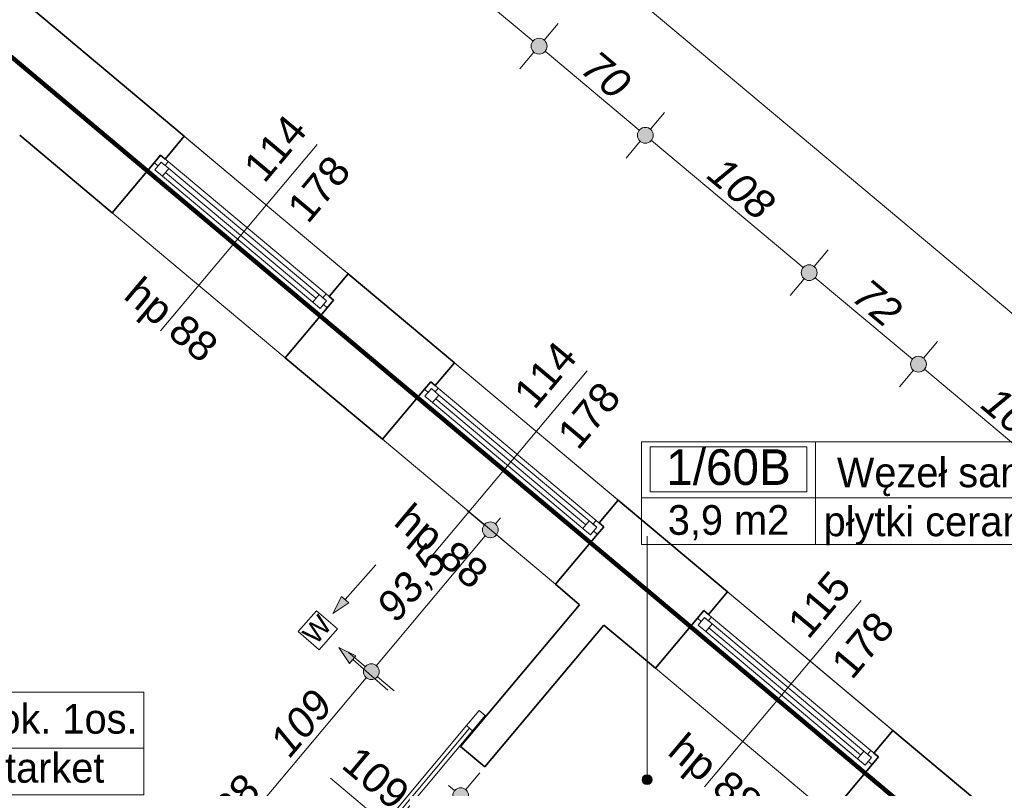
# Model space of a CAD drawing. Header units: millimetres. Extents: x -50073 to 84772, y -78870 to -35317.
# Tile 118 of 125: x 52905 to 57877, y -57397 to -53514. Entities that reach past the tile are written whole.
import ezdxf
from ezdxf.enums import TextEntityAlignment as Align

# ---------------------------------------------------------------- set-up
doc = ezdxf.new("R2010")
doc.units = ezdxf.units.MM
doc.header["$MEASUREMENT"] = 0
for name, color, linetype in [('_podkład', 7, 'Continuous'), ('Elementy modelu - Strefy', 7, 'Continuous'), ('Wymiarowanie - Ogólne', 7, 'Continuous')]:
    doc.layers.add(name, color=color, linetype=linetype)
for name, color, linetype, lineweight in [('_podkład_Nr_pióra__1', 7, 'Continuous', 0), ('Drzwi ArchiCAD_Nr_pióra__1', 7, 'Continuous', 0), ('Instalacje - Went_Klim_Nr_pióra__42', 150, 'Continuous', 13), ('Konstrukcja - Stropy_Nr_pióra__1', 7, 'Continuous', 0), ('Konstrukcja - Ściany zew_Nr_pióra__6', 7, 'Continuous', 35), ('Metryczki pomieszczeń ArchiCADa_Nr_pióra__1', 7, 'Continuous', 0), ('Okna ArchiCADa_Nr_pióra__1', 7, 'Continuous', 0), ('Wymiarowanie - Ogólne_Nr_pióra__82', 114, 'Continuous', 13), ('Znaczniki drzwi ArchiCADa_Nr_pióra__1', 7, 'Continuous', 0), ('Znaczniki drzwi ArchiCADa_Nr_pióra__7', 7, 'Continuous', 70), ('Znaczniki okien ArchiCADa_Nr_pióra__1', 7, 'Continuous', 0), ('Znaczniki okien ArchiCADa_Nr_pióra__7', 7, 'Continuous', 70)]:
    doc.layers.add(name, color=color, linetype=linetype, lineweight=lineweight)
doc.styles.add('GENERATED_STYLE_1', font='txt')
doc.styles.add('GENERATED_STYLE_2', font='txt')
doc.styles.add('GENERATED_STYLE_3', font='txt')
doc.dimstyles.new('GENERATED_STYLE__1', dxfattribs={"dimtxt": 150, "dimasz": 152, "dimexe": 0.18, "dimexo": 0, "dimgap": 0.09, "dimtad": 1, "dimlfac": 0.1, "dimzin": 0, "dimdsep": 46, "dimtxsty": 'GENERATED_STYLE_3', "dimblk": 'ARROWHEAD_11', "dimblk1": 'ARROWHEAD_11', "dimblk2": 'ARROWHEAD_11', "dimcen": 0.09, "dimclrd": 114, "dimclre": 114, "dimclrt": 114, "dimazin": 0, "dimtfac": 1, "dimtdec": 4, "dimtmove": 0, "dimatfit": 3, "dimfxl": 1, "dimtolj": 1, "dimtzin": 0, "dimarcsym": 0})

# ---------------------------------------------------------------- blocks, each defined once
blk = doc.blocks.new('Pok. 1os._1_60A_54', base_point=(52632.4, -57195))
at = {"layer": 'Metryczki pomieszczeń ArchiCADa_Nr_pióra__1', "linetype": 'Continuous'}
for p, q in [((51754.4, -56912.1), (53532.4, -56912.1)), ((51754.4, -57430.7), (51754.4, -56912.1)), ((52632.4, -56912.1), (52632.4, -57430.7)), ((53532.4, -56912.1), (53532.4, -57430.7)), ((51798.3, -56938.1), (52588.5, -56938.1)), ((51798.3, -57164.3), (51798.3, -56938.1)), ((52588.5, -56938.1), (52588.5, -57164.3)), ((52588.5, -57164.3), (51798.3, -57164.3)), ((51754.4, -57195), (53532.4, -57195)), ((53532.4, -57430.7), (51754.4, -57430.7))]:
    blk.add_line(p, q, dxfattribs=at)
at = {"layer": 'Metryczki pomieszczeń ArchiCADa_Nr_pióra__1'}
for tag, height, style, p in [('ROOM_NUMBER', 180, 'GENERATED_STYLE_2', (52193.4, -57040)), ('ROOM_NAME', 150, 'GENERATED_STYLE_1', (53082.4, -57046.2)), ('ROOM_CALC_AREA', 150, 'GENERATED_STYLE_1', (52193.4, -57293.7)), ('floor_f', 150, 'GENERATED_STYLE_1', (53082.4, -57293.7))]:
    blk.add_attdef(tag, text='', height=height, dxfattribs=dict(at, style=style)).set_placement(p, align=Align.MIDDLE_CENTER)
blk = doc.blocks.new('Węzeł san._1_60B_57', base_point=(56923.4, -55929.7))
at = {"layer": 'Metryczki pomieszczeń ArchiCADa_Nr_pióra__1', "linetype": 'Continuous'}
for p, q in [((56045.3, -55646.9), (58131.5, -55646.9)), ((56045.3, -56165.4), (56045.3, -55646.9)), ((56089.2, -55672.8), (56879.5, -55672.8)), ((56089.2, -55899.1), (56089.2, -55672.8)), ((56879.5, -55672.8), (56879.5, -55899.1)), ((56923.4, -55646.9), (56923.4, -56165.4)), ((58131.5, -55646.9), (58131.5, -56165.4)), ((56879.5, -55899.1), (56089.2, -55899.1)), ((56045.3, -55929.7), (58131.5, -55929.7)), ((58131.5, -56165.4), (56045.3, -56165.4))]:
    blk.add_line(p, q, dxfattribs=at)
at = {"layer": 'Metryczki pomieszczeń ArchiCADa_Nr_pióra__1'}
for tag, height, style, p in [('ROOM_NUMBER', 180, 'GENERATED_STYLE_2', (56484.4, -55774.8)), ('ROOM_NAME', 150, 'GENERATED_STYLE_1', (57527.5, -55801.3)), ('ROOM_CALC_AREA', 150, 'GENERATED_STYLE_1', (56484.4, -56041.8)), ('floor_f', 150, 'GENERATED_STYLE_1', (57527.5, -56048.8))]:
    blk.add_attdef(tag, text='', height=height, dxfattribs=dict(at, style=style)).set_placement(p, align=Align.MIDDLE_CENTER)
blk = doc.blocks.new('*D96')
at = {"layer": 'Wymiarowanie - Ogólne_Nr_pióra__82', "linetype": 'Continuous'}
for points in [[(39276.8, -39330.7), (39273.8, -39315.4), (39265.1, -39302.4), (39252.1, -39293.7), (39236.8, -39290.7), (39221.5, -39293.7), (39208.5, -39302.4), (39199.9, -39315.4), (39196.8, -39330.7), (39199.9, -39346), (39208.5, -39359), (39221.5, -39367.6), (39236.8, -39370.7), (39252.1, -39367.6), (39265.1, -39359), (39273.8, -39346)], [(61589.9, -58047.1), (61586.9, -58031.8), (61578.2, -58018.8), (61565.2, -58010.1), (61549.9, -58007.1), (61534.6, -58010.1), (61521.6, -58018.8), (61513, -58031.8), (61509.9, -58047.1), (61513, -58062.4), (61521.6, -58075.4), (61534.6, -58084), (61549.9, -58087.1), (61565.2, -58084), (61578.2, -58075.4), (61586.9, -58062.4)]]:
    blk.add_hatch(color=256, dxfattribs=at).paths.add_polyline_path(points)
for p, q in [((39262.5, -39300), (39333.2, -39215.7)), ((39175.5, -39279.3), (39206.2, -39305)), ((39140.4, -39445.6), (39211.1, -39361.3)), ((39267.5, -39356.4), (61519.3, -58021.4)), ((61575.6, -58016.4), (61646.3, -57932.2)), ((61453.5, -58162), (61524.2, -58077.7)), ((61580.6, -58072.8), (61611.2, -58098.5))]:
    blk.add_line(p, q, dxfattribs=at)
for centre in [(39236.8, -39330.7), (61549.9, -58047.1)]:
    blk.add_circle(centre, 40, dxfattribs=at)
at = {"layer": 'Wymiarowanie - Ogólne_Nr_pióra__82', "insert": (50150.5, -48446), "char_height": 150, "attachment_point": 7, "rotation": 320.0098, "style": 'GENERATED_STYLE_3'}
blk.add_mtext('\\A1;{\\fArial|b0|i1|c238|p38;2 912,5}', dxfattribs=at)
blk = doc.blocks.new('ARROWHEAD_11')
at = {"color": 0, "linetype": 'Continuous', "lineweight": 0}
blk.add_line((0, 0), (-1, 0), dxfattribs=at)
at = {"color": 0, "linetype": 'Continuous', "lineweight": 0, "const_width": 0.25, "flags": 128}
blk.add_lwpolyline([(-0.125, 0, 1), (0.125, 0, 1)], format="xyb", close=True, dxfattribs=at)
blk = doc.blocks.new('*D119')
at = {"layer": 'Wymiarowanie - Ogólne_Nr_pióra__82', "linetype": 'Continuous'}
for points in [[(53039.5, -51527.6), (53036.5, -51512.3), (53027.8, -51499.3), (53014.9, -51490.6), (52999.5, -51487.6), (52984.2, -51490.6), (52971.3, -51499.3), (52962.6, -51512.3), (52959.5, -51527.6), (52962.6, -51542.9), (52971.3, -51555.9), (52984.2, -51564.5), (52999.5, -51567.6), (53014.9, -51564.5), (53027.8, -51555.9), (53036.5, -51542.9)], [(54740.4, -52954.3), (54737.4, -52939), (54728.7, -52926), (54715.7, -52917.3), (54700.4, -52914.3), (54685.1, -52917.3), (54672.1, -52926), (54663.5, -52939), (54660.4, -52954.3), (54663.5, -52969.6), (54672.1, -52982.5), (54685.1, -52991.2), (54700.4, -52994.3), (54715.7, -52991.2), (54728.7, -52982.5), (54737.4, -52969.6)]]:
    blk.add_hatch(color=256, dxfattribs=at).paths.add_polyline_path(points)
for p, q in [((53025.2, -51496.9), (53095.9, -51412.6)), ((52903.1, -51642.5), (52973.8, -51558.2)), ((53030.2, -51553.3), (54669.8, -52928.6)), ((54726.1, -52923.6), (54796.8, -52839.3)), ((54604, -53069.2), (54674.7, -52984.9))]:
    blk.add_line(p, q, dxfattribs=at)
blk.add_circle((52999.5, -51527.6), 40, dxfattribs=at)
at = {"layer": 'Wymiarowanie - Ogólne_Nr_pióra__82', "insert": (53738.4, -52108.2), "char_height": 150, "attachment_point": 7, "rotation": 320.0098, "style": 'GENERATED_STYLE_3'}
blk.add_mtext('\\A1;{\\fArial|b0|i1|c238|p38;222}', dxfattribs=at)
blk = doc.blocks.new('*D120')
at = {"layer": 'Wymiarowanie - Ogólne_Nr_pióra__82', "linetype": 'Continuous'}
for points in [[(54740.4, -52954.3), (54737.4, -52939), (54728.7, -52926), (54715.7, -52917.3), (54700.4, -52914.3), (54685.1, -52917.3), (54672.1, -52926), (54663.5, -52939), (54660.4, -52954.3), (54663.5, -52969.6), (54672.1, -52982.5), (54685.1, -52991.2), (54700.4, -52994.3), (54715.7, -52991.2), (54728.7, -52982.5), (54737.4, -52969.6)], [(55567.9, -53648.3), (55564.8, -53633), (55556.1, -53620), (55543.2, -53611.4), (55527.9, -53608.3), (55512.5, -53611.4), (55499.6, -53620), (55490.9, -53633), (55487.9, -53648.3), (55490.9, -53663.6), (55499.6, -53676.6), (55512.5, -53685.3), (55527.9, -53688.3), (55543.2, -53685.3), (55556.1, -53676.6), (55564.8, -53663.6)]]:
    blk.add_hatch(color=256, dxfattribs=at).paths.add_polyline_path(points)
for p, q in [((54726.1, -52923.6), (54796.8, -52839.3)), ((54604, -53069.2), (54674.7, -52984.9)), ((54731.1, -52980), (55497.2, -53622.6)), ((55553.6, -53617.7), (55624.3, -53533.4)), ((55431.5, -53763.3), (55502.1, -53679))]:
    blk.add_line(p, q, dxfattribs=at)
blk.add_circle((54700.4, -52954.3), 40, dxfattribs=at)
at = {"layer": 'Wymiarowanie - Ogólne_Nr_pióra__82', "insert": (55002.6, -53168.6), "char_height": 150, "attachment_point": 7, "rotation": 320.0098, "style": 'GENERATED_STYLE_3'}
blk.add_mtext('\\A1;{\\fArial|b0|i1|c238|p38;108}', dxfattribs=at)
blk = doc.blocks.new('*D121')
at = {"layer": 'Wymiarowanie - Ogólne_Nr_pióra__82', "linetype": 'Continuous'}
for points in [[(55567.9, -53648.3), (55564.8, -53633), (55556.1, -53620), (55543.2, -53611.4), (55527.9, -53608.3), (55512.5, -53611.4), (55499.6, -53620), (55490.9, -53633), (55487.9, -53648.3), (55490.9, -53663.6), (55499.6, -53676.6), (55512.5, -53685.3), (55527.9, -53688.3), (55543.2, -53685.3), (55556.1, -53676.6), (55564.8, -53663.6)], [(56104.2, -54098.2), (56101.1, -54082.9), (56092.4, -54069.9), (56079.5, -54061.2), (56064.2, -54058.2), (56048.9, -54061.2), (56035.9, -54069.9), (56027.2, -54082.9), (56024.2, -54098.2), (56027.2, -54113.5), (56035.9, -54126.5), (56048.9, -54135.1), (56064.2, -54138.2), (56079.5, -54135.1), (56092.4, -54126.5), (56101.1, -54113.5)]]:
    blk.add_hatch(color=256, dxfattribs=at).paths.add_polyline_path(points)
for p, q in [((55553.6, -53617.7), (55624.3, -53533.4)), ((55431.5, -53763.3), (55502.1, -53679)), ((55558.5, -53674), (56033.5, -54072.5)), ((56089.9, -54067.5), (56160.6, -53983.3))]:
    blk.add_line(p, q, dxfattribs=at)
blk.add_circle((55527.9, -53648.3), 40, dxfattribs=at)
at = {"layer": 'Wymiarowanie - Ogólne_Nr_pióra__82', "insert": (55728.1, -53777.1), "char_height": 150, "attachment_point": 7, "rotation": 320.0098, "style": 'GENERATED_STYLE_3'}
blk.add_mtext('\\A1;{\\fArial|b0|i1|c238|p38;70}', dxfattribs=at)
blk = doc.blocks.new('*D122')
at = {"layer": 'Wymiarowanie - Ogólne_Nr_pióra__82', "linetype": 'Continuous'}
for points in [[(56104.2, -54098.2), (56101.1, -54082.9), (56092.4, -54069.9), (56079.5, -54061.2), (56064.2, -54058.2), (56048.9, -54061.2), (56035.9, -54069.9), (56027.2, -54082.9), (56024.2, -54098.2), (56027.2, -54113.5), (56035.9, -54126.5), (56048.9, -54135.1), (56064.2, -54138.2), (56079.5, -54135.1), (56092.4, -54126.5), (56101.1, -54113.5)], [(56931.6, -54792.3), (56928.6, -54777), (56919.9, -54764), (56906.9, -54755.3), (56891.6, -54752.3), (56876.3, -54755.3), (56863.3, -54764), (56854.7, -54777), (56851.6, -54792.3), (56854.7, -54807.6), (56863.3, -54820.5), (56876.3, -54829.2), (56891.6, -54832.3), (56906.9, -54829.2), (56919.9, -54820.5), (56928.6, -54807.6)]]:
    blk.add_hatch(color=256, dxfattribs=at).paths.add_polyline_path(points)
for p, q in [((56089.9, -54067.5), (56160.6, -53983.3)), ((55967.8, -54213.1), (56038.5, -54128.8)), ((56094.8, -54123.9), (56861, -54766.6)), ((56917.3, -54761.6), (56988, -54677.3))]:
    blk.add_line(p, q, dxfattribs=at)
blk.add_circle((56064.2, -54098.2), 40, dxfattribs=at)
at = {"layer": 'Wymiarowanie - Ogólne_Nr_pióra__82', "insert": (56366.3, -54312.5), "char_height": 150, "attachment_point": 7, "rotation": 320.0098, "style": 'GENERATED_STYLE_3'}
blk.add_mtext('\\A1;{\\fArial|b0|i1|c238|p38;108}', dxfattribs=at)
blk = doc.blocks.new('*D123')
at = {"layer": 'Wymiarowanie - Ogólne_Nr_pióra__82', "linetype": 'Continuous'}
for points in [[(56931.6, -54792.3), (56928.6, -54777), (56919.9, -54764), (56906.9, -54755.3), (56891.6, -54752.3), (56876.3, -54755.3), (56863.3, -54764), (56854.7, -54777), (56851.6, -54792.3), (56854.7, -54807.6), (56863.3, -54820.5), (56876.3, -54829.2), (56891.6, -54832.3), (56906.9, -54829.2), (56919.9, -54820.5), (56928.6, -54807.6)], [(57483.2, -55255), (57480.2, -55239.7), (57471.5, -55226.7), (57458.5, -55218), (57443.2, -55215), (57427.9, -55218), (57415, -55226.7), (57406.3, -55239.7), (57403.2, -55255), (57406.3, -55270.3), (57415, -55283.3), (57427.9, -55291.9), (57443.2, -55295), (57458.5, -55291.9), (57471.5, -55283.3), (57480.2, -55270.3)]]:
    blk.add_hatch(color=256, dxfattribs=at).paths.add_polyline_path(points)
for p, q in [((56917.3, -54761.6), (56988, -54677.3)), ((56795.2, -54907.2), (56865.9, -54822.9)), ((56922.3, -54818), (57412.6, -55229.3)), ((57468.9, -55224.3), (57539.6, -55140.1)), ((57346.8, -55369.9), (57417.5, -55285.6))]:
    blk.add_line(p, q, dxfattribs=at)
blk.add_circle((56891.6, -54792.3), 40, dxfattribs=at)
at = {"layer": 'Wymiarowanie - Ogólne_Nr_pióra__82', "insert": (57099.5, -54927.5), "char_height": 150, "attachment_point": 7, "rotation": 320.0098, "style": 'GENERATED_STYLE_3'}
blk.add_mtext('\\A1;{\\fArial|b0|i1|c238|p38;72}', dxfattribs=at)
blk = doc.blocks.new('*D124')
at = {"layer": 'Wymiarowanie - Ogólne_Nr_pióra__82', "linetype": 'Continuous'}
for points in [[(57483.2, -55255), (57480.2, -55239.7), (57471.5, -55226.7), (57458.5, -55218), (57443.2, -55215), (57427.9, -55218), (57415, -55226.7), (57406.3, -55239.7), (57403.2, -55255), (57406.3, -55270.3), (57415, -55283.3), (57427.9, -55291.9), (57443.2, -55295), (57458.5, -55291.9), (57471.5, -55283.3), (57480.2, -55270.3)], [(58318.3, -55955.5), (58315.3, -55940.2), (58306.6, -55927.2), (58293.7, -55918.5), (58278.3, -55915.5), (58263, -55918.5), (58250.1, -55927.2), (58241.4, -55940.2), (58238.3, -55955.5), (58241.4, -55970.8), (58250.1, -55983.8), (58263, -55992.4), (58278.3, -55995.5), (58293.7, -55992.4), (58306.6, -55983.8), (58315.3, -55970.8)]]:
    blk.add_hatch(color=256, dxfattribs=at).paths.add_polyline_path(points)
for p, q in [((57468.9, -55224.3), (57539.6, -55140.1)), ((57473.9, -55280.7), (58247.7, -55929.8)), ((57346.8, -55369.9), (57417.5, -55285.6))]:
    blk.add_line(p, q, dxfattribs=at)
blk.add_circle((57443.2, -55255), 40, dxfattribs=at)
at = {"layer": 'Wymiarowanie - Ogólne_Nr_pióra__82', "insert": (57749.3, -55472.5), "char_height": 150, "attachment_point": 7, "rotation": 320.0098, "style": 'GENERATED_STYLE_3'}
blk.add_mtext('\\A1;{\\fArial|b0|i1|c238|p38;109}', dxfattribs=at)
blk = doc.blocks.new('*D125')
at = {"layer": 'Wymiarowanie - Ogólne_Nr_pióra__82', "linetype": 'Continuous'}
for points in [[(58318.3, -55955.5), (58315.3, -55940.2), (58306.6, -55927.2), (58293.7, -55918.5), (58278.3, -55915.5), (58263, -55918.5), (58250.1, -55927.2), (58241.4, -55940.2), (58238.3, -55955.5), (58241.4, -55970.8), (58250.1, -55983.8), (58263, -55992.4), (58278.3, -55995.5), (58293.7, -55992.4), (58306.6, -55983.8), (58315.3, -55970.8)], [(61268.6, -58430.2), (61265.5, -58414.8), (61256.9, -58401.9), (61243.9, -58393.2), (61228.6, -58390.2), (61213.3, -58393.2), (61200.3, -58401.9), (61191.6, -58414.8), (61188.6, -58430.2), (61191.6, -58445.5), (61200.3, -58458.4), (61213.3, -58467.1), (61228.6, -58470.2), (61243.9, -58467.1), (61256.9, -58458.4), (61265.5, -58445.5)]]:
    blk.add_hatch(color=256, dxfattribs=at).paths.add_polyline_path(points)
for p, q in [((58304.1, -55924.8), (58374.7, -55840.5)), ((58181.9, -56070.4), (58252.6, -55986.1)), ((58309, -55981.2), (61197.9, -58404.4)), ((61254.3, -58399.5), (61325, -58315.2)), ((61132.2, -58545.1), (61202.9, -58460.8)), ((61259.2, -58455.9), (61289.9, -58481.6))]:
    blk.add_line(p, q, dxfattribs=at)
for centre in [(58278.3, -55955.5), (61228.6, -58430.2)]:
    blk.add_circle(centre, 40, dxfattribs=at)
at = {"layer": 'Wymiarowanie - Ogólne_Nr_pióra__82', "insert": (59641.9, -57060.1), "char_height": 150, "attachment_point": 7, "rotation": 320.0098, "style": 'GENERATED_STYLE_3'}
blk.add_mtext('\\A1;{\\fArial|b0|i1|c238|p38;385}', dxfattribs=at)
blk = doc.blocks.new('*D224')
at = {"layer": 'Wymiarowanie - Ogólne_Nr_pióra__82', "linetype": 'Continuous'}
for points in [[(55321.8, -56091.6), (55318.8, -56076.3), (55310.1, -56063.3), (55297.1, -56054.6), (55281.8, -56051.6), (55266.5, -56054.6), (55253.6, -56063.3), (55244.9, -56076.3), (55241.8, -56091.6), (55244.9, -56106.9), (55253.6, -56119.9), (55266.5, -56128.5), (55281.8, -56131.6), (55297.1, -56128.5), (55310.1, -56119.9), (55318.8, -56106.9)], [(54720.9, -56808), (54717.9, -56792.7), (54709.2, -56779.7), (54696.2, -56771), (54680.9, -56768), (54665.6, -56771), (54652.6, -56779.7), (54644, -56792.7), (54640.9, -56808), (54644, -56823.3), (54652.6, -56836.2), (54665.6, -56844.9), (54680.9, -56848), (54696.2, -56844.9), (54709.2, -56836.2), (54717.9, -56823.3)]]:
    blk.add_hatch(color=256, dxfattribs=at).paths.add_polyline_path(points)
for p, q in [((55166.9, -55995.2), (55251.2, -56065.9)), ((55333.2, -56030.3), (55307.5, -56060.9)), ((55256.1, -56122.2), (54706.6, -56777.3)), ((55312.5, -56117.3), (55396.8, -56188))]:
    blk.add_line(p, q, dxfattribs=at)
blk.add_circle((55281.8, -56091.6), 40, dxfattribs=at)
at = {"layer": 'Wymiarowanie - Ogólne_Nr_pióra__82', "insert": (54830.2, -56583.4), "char_height": 150, "attachment_point": 7, "rotation": 50.0098, "style": 'GENERATED_STYLE_3'}
blk.add_mtext('\\A1;{\\fArial|b0|i1|c238|p38;93,5}', dxfattribs=at)
blk = doc.blocks.new('*D225')
at = {"layer": 'Wymiarowanie - Ogólne_Nr_pióra__82', "linetype": 'Continuous'}
for points in [[(54720.9, -56808), (54717.9, -56792.7), (54709.2, -56779.7), (54696.2, -56771), (54680.9, -56768), (54665.6, -56771), (54652.6, -56779.7), (54644, -56792.7), (54640.9, -56808), (54644, -56823.3), (54652.6, -56836.2), (54665.6, -56844.9), (54680.9, -56848), (54696.2, -56844.9), (54709.2, -56836.2), (54717.9, -56823.3)], [(54020.5, -57643), (54017.4, -57627.7), (54008.7, -57614.8), (53995.8, -57606.1), (53980.5, -57603), (53965.1, -57606.1), (53952.2, -57614.8), (53943.5, -57627.7), (53940.5, -57643), (53943.5, -57658.3), (53952.2, -57671.3), (53965.1, -57680), (53980.5, -57683), (53995.8, -57680), (54008.7, -57671.3), (54017.4, -57658.3)]]:
    blk.add_hatch(color=256, dxfattribs=at).paths.add_polyline_path(points)
for p, q in [((54566, -56711.6), (54650.3, -56782.3)), ((54655.2, -56838.6), (54006.2, -57612.4)), ((54711.6, -56833.7), (54795.8, -56904.4)), ((54011.1, -57668.7), (54095.4, -57739.4))]:
    blk.add_line(p, q, dxfattribs=at)
blk.add_circle((54680.9, -56808), 40, dxfattribs=at)
at = {"layer": 'Wymiarowanie - Ogólne_Nr_pióra__82', "char_height": 150, "attachment_point": 7, "rotation": 50.0098, "style": 'GENERATED_STYLE_3'}
for s, insert in [('\\A1;{\\fArial|b0|i1|c238|p38;109}', (54271.1, -57249.8)), ('\\A1;{\\fArial|b0|i1|c238|p38;28}', (53983.2, -57593.1))]:
    blk.add_mtext(s, dxfattribs=dict(at, insert=insert))
blk = doc.blocks.new('*D228')
at = {"layer": 'Wymiarowanie - Ogólne_Nr_pióra__82', "linetype": 'Continuous'}
for points in [[(50207.4, -57362.5), (50204.4, -57347.2), (50195.7, -57334.2), (50182.7, -57325.6), (50167.4, -57322.5), (50152.1, -57325.6), (50139.1, -57334.2), (50130.5, -57347.2), (50127.4, -57362.5), (50130.5, -57377.8), (50139.1, -57390.8), (50152.1, -57399.5), (50167.4, -57402.5), (50182.7, -57399.5), (50195.7, -57390.8), (50204.4, -57377.8)], [(52942, -59657), (52938.9, -59641.7), (52930.3, -59628.7), (52917.3, -59620.1), (52902, -59617), (52886.7, -59620.1), (52873.7, -59628.7), (52865, -59641.7), (52862, -59657), (52865, -59672.3), (52873.7, -59685.3), (52886.7, -59694), (52902, -59697), (52917.3, -59694), (52930.3, -59685.3), (52938.9, -59672.3)]]:
    blk.add_hatch(color=256, dxfattribs=at).paths.add_polyline_path(points)
for p, q in [((52871.3, -59631.3), (50198.1, -57388.2)), ((52998.4, -59542.1), (52927.7, -59626.4)), ((52876.3, -59687.6), (52805.6, -59771.9)), ((52963.3, -59708.4), (52932.6, -59682.7))]:
    blk.add_line(p, q, dxfattribs=at)
for centre in [(50167.4, -57362.5), (52902, -59657)]:
    blk.add_circle(centre, 40, dxfattribs=at)
at = {"layer": 'Wymiarowanie - Ogólne_Nr_pióra__82', "char_height": 150, "attachment_point": 7, "rotation": 320.0008, "style": 'GENERATED_STYLE_3'}
for s, insert in [('\\A1;{\\fArial|b0|i1|c238|p38;16}', (50217.3, -57365.2)), ('\\A1;{\\fArial|b0|i1|c238|p38;357}', (51510.4, -58450.2))]:
    blk.add_mtext(s, dxfattribs=dict(at, insert=insert))
blk = doc.blocks.new('*D233')
at = {"layer": 'Wymiarowanie - Ogólne_Nr_pióra__82', "linetype": 'Continuous'}
for points in [[(55172, -57434.6), (55169, -57419.3), (55160.3, -57406.3), (55147.3, -57397.6), (55132, -57394.6), (55116.7, -57397.6), (55103.8, -57406.3), (55095.1, -57419.3), (55092, -57434.6), (55095.1, -57449.9), (55103.8, -57462.9), (55116.7, -57471.5), (55132, -57474.6), (55147.3, -57471.5), (55160.3, -57462.9), (55169, -57449.9)], [(56467.2, -58520.9), (56464.1, -58505.6), (56455.4, -58492.7), (56442.5, -58484), (56427.2, -58480.9), (56411.8, -58484), (56398.9, -58492.7), (56390.2, -58505.6), (56387.2, -58520.9), (56390.2, -58536.2), (56398.9, -58549.2), (56411.8, -58557.9), (56427.2, -58560.9), (56442.5, -58557.9), (56455.4, -58549.2), (56464.1, -58536.2)]]:
    blk.add_hatch(color=256, dxfattribs=at).paths.add_polyline_path(points)
for p, q in [((55228.4, -57319.7), (55157.7, -57403.9)), ((55101.4, -57408.9), (55070.7, -57383.2)), ((55106.3, -57465.2), (55035.6, -57549.5)), ((56396.5, -58495.2), (55162.7, -57460.3)), ((56523.6, -58406), (56452.9, -58490.3)), ((56401.4, -58551.6), (56330.8, -58635.9))]:
    blk.add_line(p, q, dxfattribs=at)
for centre in [(55132, -57434.6), (56427.2, -58520.9)]:
    blk.add_circle(centre, 40, dxfattribs=at)
at = {"layer": 'Wymiarowanie - Ogólne_Nr_pióra__82', "insert": (55668.1, -57845), "char_height": 150, "attachment_point": 7, "rotation": 320.0098, "style": 'GENERATED_STYLE_3'}
blk.add_mtext('\\A1;{\\fArial|b0|i1|c238|p38;169}', dxfattribs=at)

msp = doc.modelspace()

# ---------------------------------------------------------------- hatches: boundary and pattern name
at = {"layer": '_podkład', "linetype": 'Continuous', "lineweight": 0, "true_color": 0x000000}
msp.add_hatch(color=18, dxfattribs=at).paths.add_polyline_path([(56098.492, -57353.772), (56096.589, -57344.205), (56091.17, -57336.095), (56083.059, -57330.675), (56073.492, -57328.772), (56063.925, -57330.675), (56055.815, -57336.095), (56050.395, -57344.205), (56048.492, -57353.772), (56050.395, -57363.339), (56055.815, -57371.45), (56063.925, -57376.869), (56073.492, -57378.772), (56083.059, -57376.869), (56091.17, -57371.45), (56096.589, -57363.339)])
at = {"layer": 'Instalacje - Went_Klim_Nr_pióra__42', "linetype": 'Continuous'}
for points in [[(54486.558, -56513.852), (54567.274, -56460.795), (54529.932, -56427.545)], [(54516.726, -56685.806), (54570.579, -56765.994), (54603.457, -56728.324)]]:
    msp.add_hatch(color=256, dxfattribs=at).paths.add_polyline_path(points)

# ---------------------------------------------------------------- linework, layer by layer
at = {"color": 10, "lineweight": 106}
msp.add_lwpolyline([(66.617, -62583.342), (2355.65, -62594.844), (2355.65, -78050.061), (23019.646, -78050.061), (23019.646, -74088.498), (27356.387, -74088.498), (27356.387, -76174.624), (31806.314, -76174.624), (31806.314, -70254.194), (29738.593, -70254.194), (29738.593, -64145.049), (48237.42, -64145.049), (53610.352, -68583.295), (53610.352, -70500.678), (57061.641, -70500.678), (57061.641, -65412.681), (59990.725, -65412.681), (59990.725, -59684.671), (37804.772, -41061.805), (28682.341, -41061.805), (28682.341, -51358.017), (2441.313, -51358.017)], dxfattribs=at)
at = {"layer": '_podkład_Nr_pióra__1', "linetype": 'Continuous'}
msp.add_line((56073.492, -56123.259), (56073.492, -57328.772), dxfattribs=at)
msp.add_circle((56073.492, -57353.772), 25, dxfattribs=at)
at = {"layer": 'Drzwi ArchiCAD_Nr_pióra__1', "linetype": 'Continuous'}
for p, q in [((55161.458, -57080.517), (55225.723, -57003.901)), ((55225.723, -57003.901), (55256.37, -57029.607)), ((55256.37, -57029.607), (55192.104, -57106.223)), ((54589.493, -57762.394), (55161.458, -57080.517)), ((55176.781, -57093.37), (54604.816, -57775.247)), ((54604.816, -57775.247), (55176.781, -57093.37)), ((54604.816, -57775.247), (55176.781, -57093.37)), ((55192.104, -57106.223), (54620.14, -57788.1)), ((55161.458, -57080.517), (55176.781, -57093.37)), ((55192.104, -57106.223), (55161.458, -57080.517)), ((55176.781, -57093.37), (55192.104, -57106.223))]:
    msp.add_line(p, q, dxfattribs=at)
at = {"layer": 'Instalacje - Went_Klim_Nr_pióra__42', "linetype": 'Continuous'}
for p, q in [((54704.473, -56269.117), (54548.603, -56444.17)), ((54486.558, -56513.852), (54529.932, -56427.545)), ((54486.558, -56513.852), (54567.274, -56460.795)), ((54529.932, -56427.545), (54567.274, -56460.795)), ((54403.785, -56500.46), (54311.725, -56605.934)), ((54509.26, -56592.52), (54403.785, -56500.46)), ((54311.725, -56605.934), (54417.2, -56697.995)), ((54417.2, -56697.995), (54509.26, -56592.52)), ((54516.726, -56685.806), (54603.457, -56728.324)), ((54516.726, -56685.806), (54570.579, -56765.994)), ((54603.457, -56728.324), (54570.579, -56765.994)), ((54763.606, -56901.288), (54587.018, -56747.159))]:
    msp.add_line(p, q, dxfattribs=at)
at = {"layer": 'Konstrukcja - Stropy_Nr_pióra__1', "linetype": 'Continuous', "flags": 128}
msp.add_lwpolyline([(29924.596, -64338.978), (48324.596, -64338.978), (53396.259, -68590.833), (53396.259, -70500.678), (57288.896, -70500.678), (57288.896, -65629.384), (60264.596, -65629.384), (60264.596, -59579.384), (37951.507, -40862.978)], dxfattribs=at)
at = {"layer": 'Konstrukcja - Ściany zew_Nr_pióra__6', "linetype": 'Continuous'}
for p, q in [((53736.421, -54103.496), (53640.023, -54218.419)), ((53617.038, -54199.139), (53584.905, -54237.447)), ((53640.023, -54218.419), (53617.038, -54199.139)), ((53584.905, -54237.447), (53372.829, -54490.278)), ((54563.868, -54797.565), (54467.469, -54912.488)), ((54490.454, -54931.768), (54458.321, -54970.076)), ((54467.469, -54912.488), (54490.454, -54931.768)), ((54458.321, -54970.076), (54246.245, -55222.907)), ((55100.176, -55247.425), (55003.777, -55362.348)), ((54980.793, -55343.068), (54948.66, -55381.376)), ((55003.777, -55362.348), (54980.793, -55343.068)), ((54948.66, -55381.376), (54736.583, -55634.207)), ((55927.623, -55941.494), (55831.224, -56056.417)), ((55854.209, -56075.697), (55822.076, -56114.004)), ((55831.224, -56056.417), (55854.209, -56075.697)), ((55822.076, -56114.004), (55609.999, -56366.835)), ((56479.254, -56404.207), (56382.855, -56519.13)), ((56359.871, -56499.85), (56327.738, -56538.158)), ((56382.855, -56519.13), (56359.871, -56499.85)), ((56327.738, -56538.158), (56115.661, -56790.989)), ((57314.362, -57104.702), (57217.963, -57219.626)), ((55131.669, -57186.051), (55254.254, -57288.877)), ((57217.963, -57219.626), (57240.948, -57238.905)), ((57240.948, -57238.905), (57208.815, -57277.213)), ((57208.815, -57277.213), (56996.739, -57530.044))]:
    msp.add_line(p, q, dxfattribs=at)
at = {"layer": 'Konstrukcja - Ściany zew_Nr_pióra__6', "linetype": 'Continuous', "flags": 128}
for points in [[(53736.421, -54103.496), (52035.559, -52676.798)], [(52905.474, -54098.257), (53372.829, -54490.278)], [(55100.176, -55247.425), (54563.868, -54797.565)], [(54246.244, -55222.907), (54736.583, -55634.207)], [(56479.254, -56404.207), (55927.623, -55941.494)], [(55609.999, -56366.835), (55732.584, -56469.66)], [(55732.584, -56469.66), (55131.669, -57186.051)], [(55254.254, -57288.877), (55855.169, -56572.485)], [(55855.169, -56572.485), (56115.661, -56790.989)], [(57490.895, -57252.78), (57314.362, -57104.702)], [(58149.606, -57805.312), (57490.895, -57252.78)]]:
    msp.add_lwpolyline(points, dxfattribs=at)
at = {"layer": 'Okna ArchiCADa_Nr_pióra__1', "linetype": 'Continuous'}
for p, q in [((54563.868, -54797.565), (53736.421, -54103.496)), ((53617.038, -54199.139), (53584.905, -54237.447)), ((53587.993, -54272.667), (53620.126, -54234.36)), ((53620.126, -54234.36), (53604.059, -54253.513)), ((53617.038, -54199.139), (53655.346, -54231.272)), ((53640.023, -54218.419), (53617.038, -54199.139)), ((53639.279, -54250.426), (53620.126, -54234.36)), ((53620.126, -54234.36), (53658.433, -54266.492)), ((53655.346, -54231.272), (53639.279, -54250.426)), ((53655.346, -54231.272), (54452.146, -54899.635)), ((53604.059, -54253.513), (53584.905, -54237.447)), ((53626.3, -54304.8), (53587.993, -54272.667)), ((53658.433, -54266.492), (53626.3, -54304.8)), ((54400.86, -54921.876), (53642.367, -54285.646)), ((53658.433, -54266.492), (54416.926, -54902.722)), ((54384.793, -54941.03), (53626.3, -54304.8)), ((54384.793, -54941.03), (53626.3, -54304.8)), ((54246.245, -55222.907), (53372.829, -54490.278)), ((54384.793, -54941.03), (54416.926, -54902.722)), ((54416.926, -54902.722), (54455.234, -54934.855)), ((54436.08, -54918.789), (54452.146, -54899.635)), ((54455.234, -54934.855), (54436.08, -54918.789)), ((54452.146, -54899.635), (54490.454, -54931.768)), ((54490.454, -54931.768), (54458.321, -54970.076)), ((54467.469, -54912.488), (54490.454, -54931.768)), ((54423.101, -54973.163), (54384.793, -54941.03)), ((54455.234, -54934.855), (54423.101, -54973.163)), ((54439.167, -54954.009), (54455.234, -54934.855)), ((54458.321, -54970.076), (54439.167, -54954.009)), ((55927.623, -55941.494), (55100.176, -55247.425)), ((54980.793, -55343.068), (54948.66, -55381.376)), ((54951.747, -55416.596), (54983.88, -55378.288)), ((54983.88, -55378.288), (54967.814, -55397.442)), ((54980.793, -55343.068), (55019.101, -55375.201)), ((55003.777, -55362.348), (54980.793, -55343.068)), ((55003.034, -55394.355), (54983.88, -55378.288)), ((54983.88, -55378.288), (55022.188, -55410.421)), ((55019.101, -55375.201), (55003.034, -55394.355)), ((55019.101, -55375.201), (55815.901, -56043.564)), ((54967.814, -55397.442), (54948.66, -55381.376)), ((54990.055, -55448.729), (54951.747, -55416.596)), ((55022.188, -55410.421), (54990.055, -55448.729)), ((55764.614, -56065.805), (55006.122, -55429.575)), ((55022.188, -55410.421), (55780.681, -56046.651)), ((55748.548, -56084.959), (54990.055, -55448.729)), ((55748.548, -56084.959), (54990.055, -55448.729)), ((55609.999, -56366.835), (54736.583, -55634.207)), ((55748.548, -56084.959), (55780.681, -56046.651)), ((55780.681, -56046.651), (55818.988, -56078.784)), ((55799.835, -56062.718), (55815.901, -56043.564)), ((55818.988, -56078.784), (55799.835, -56062.718)), ((55815.901, -56043.564), (55854.209, -56075.697)), ((55854.209, -56075.697), (55822.076, -56114.004)), ((55831.224, -56056.417), (55854.209, -56075.697)), ((55786.856, -56117.092), (55748.548, -56084.959)), ((55818.988, -56078.784), (55786.856, -56117.092)), ((55802.922, -56097.938), (55818.988, -56078.784)), ((55822.076, -56114.004), (55802.922, -56097.938)), ((57314.362, -57104.702), (56479.254, -56404.207)), ((56359.871, -56499.85), (56327.738, -56538.158)), ((56359.871, -56499.85), (56398.178, -56531.983)), ((56382.855, -56519.13), (56359.871, -56499.85)), ((56346.892, -56554.224), (56327.738, -56538.158)), ((56330.825, -56573.378), (56362.958, -56535.07)), ((56369.133, -56605.511), (56330.825, -56573.378)), ((56362.958, -56535.07), (56346.892, -56554.224)), ((56382.112, -56551.137), (56362.958, -56535.07)), ((56362.958, -56535.07), (56401.266, -56567.203)), ((56401.266, -56567.203), (56369.133, -56605.511)), ((56398.178, -56531.983), (56382.112, -56551.137)), ((56398.178, -56531.983), (57202.64, -57206.772)), ((56401.266, -56567.203), (57167.42, -57209.86)), ((57135.287, -57248.168), (56369.133, -56605.511)), ((57135.287, -57248.168), (56369.133, -56605.511)), ((57151.354, -57229.014), (56385.199, -56586.357)), ((56996.739, -57530.044), (56115.661, -56790.989)), ((57135.287, -57248.168), (57167.42, -57209.86)), ((57167.42, -57209.86), (57205.728, -57241.993)), ((57186.574, -57225.926), (57202.64, -57206.772)), ((57202.64, -57206.772), (57240.948, -57238.905)), ((57217.963, -57219.626), (57240.948, -57238.905)), ((57173.595, -57280.3), (57135.287, -57248.168)), ((57205.728, -57241.993), (57173.595, -57280.3)), ((57205.728, -57241.993), (57186.574, -57225.926)), ((57189.661, -57261.147), (57205.728, -57241.993)), ((57208.815, -57277.213), (57189.661, -57261.147)), ((57240.948, -57238.905), (57208.815, -57277.213))]:
    msp.add_line(p, q, dxfattribs=at)
at = {"layer": 'Znaczniki drzwi ArchiCADa_Nr_pióra__1', "linetype": 'Continuous'}
msp.add_line((54474.959, -57346.543), (54904.006, -57706.431), dxfattribs=at)
at = {"layer": 'Znaczniki okien ArchiCADa_Nr_pióra__1', "linetype": 'Continuous'}
for p, q in [((54407.207, -54144.069), (53616.74, -55086.439)), ((55770.962, -55287.998), (54980.494, -56230.367)), ((57153.87, -56447.993), (56363.403, -57390.363))]:
    msp.add_line(p, q, dxfattribs=at)

# ---------------------------------------------------------------- block references
at = {"layer": 'Elementy modelu - Strefy', "linetype": 'Continuous'}
ref = msp.add_blockref('Węzeł san._1_60B_57', (56923.383, -55929.711), dxfattribs=at)
ref.add_attrib('ROOM_NAME', 'Węzeł san.', dxfattribs={"layer": 'Metryczki pomieszczeń ArchiCADa_Nr_pióra__1', "color": 7, "height": 150, "style": 'GENERATED_STYLE_1'}).set_placement((57527.466, -55801.308), align=Align.MIDDLE_CENTER)
ref.add_attrib('ROOM_NUMBER', '1/60B', dxfattribs={"layer": 'Metryczki pomieszczeń ArchiCADa_Nr_pióra__1', "color": 7, "height": 180, "style": 'GENERATED_STYLE_2'}).set_placement((56484.363, -55774.762), align=Align.MIDDLE_CENTER)
ref.add_attrib('ROOM_CALC_AREA', '3,9 m2', dxfattribs={"layer": 'Metryczki pomieszczeń ArchiCADa_Nr_pióra__1', "color": 7, "height": 150, "style": 'GENERATED_STYLE_1'}).set_placement((56484.363, -56041.762), align=Align.MIDDLE_CENTER)
ref.add_attrib('floor_f', 'płytki ceram.', dxfattribs={"layer": 'Metryczki pomieszczeń ArchiCADa_Nr_pióra__1', "color": 7, "height": 150, "style": 'GENERATED_STYLE_1'}).set_placement((57527.466, -56048.808), align=Align.MIDDLE_CENTER)
ref = msp.add_blockref('Pok. 1os._1_60A_54', (52632.433, -57194.984), dxfattribs=at)
ref.add_attrib('ROOM_NAME', 'Pok. 1os.', dxfattribs={"layer": 'Metryczki pomieszczeń ArchiCADa_Nr_pióra__1', "color": 7, "height": 150, "style": 'GENERATED_STYLE_1'}).set_placement((53082.435, -57046.164), align=Align.MIDDLE_CENTER)
ref.add_attrib('ROOM_NUMBER', '1/60A', dxfattribs={"layer": 'Metryczki pomieszczeń ArchiCADa_Nr_pióra__1', "color": 7, "height": 180, "style": 'GENERATED_STYLE_2'}).set_placement((52193.413, -57040.035), align=Align.MIDDLE_CENTER)
ref.add_attrib('ROOM_CALC_AREA', '16 m2', dxfattribs={"layer": 'Metryczki pomieszczeń ArchiCADa_Nr_pióra__1', "color": 7, "height": 150, "style": 'GENERATED_STYLE_1'}).set_placement((52193.413, -57293.716), align=Align.MIDDLE_CENTER)
ref.add_attrib('floor_f', 'tarket', dxfattribs={"layer": 'Metryczki pomieszczeń ArchiCADa_Nr_pióra__1', "color": 7, "height": 150, "style": 'GENERATED_STYLE_1'}).set_placement((53082.435, -57293.664), align=Align.MIDDLE_CENTER)

# ---------------------------------------------------------------- texts
at = {"layer": 'Instalacje - Went_Klim_Nr_pióra__42', "linetype": 'Continuous', "insert": (54363.501, -56644.375), "char_height": 100, "attachment_point": 4, "rotation": 48.884883, "style": 'GENERATED_STYLE_1'}
msp.add_mtext('\\A1;{\\fArial|b0|i0|c238|p38;W}', dxfattribs=at)
at = {"layer": 'Znaczniki drzwi ArchiCADa_Nr_pióra__7', "insert": (54521.572, -57290.973), "char_height": 150, "attachment_point": 7, "rotation": 320.009795, "style": 'GENERATED_STYLE_1'}
msp.add_mtext('\\A1;{\\fArial|b0|i0|c238|p38;109}', dxfattribs=at)
at = {"layer": 'Znaczniki okien ArchiCADa_Nr_pióra__7', "char_height": 150, "attachment_point": 7, "style": 'GENERATED_STYLE_1'}
for s, insert, rotation in [('\\A1;{\\fArial|b0|i0|c238|p38;114}', (54139.982, -54345.943), 50.009795), ('\\A1;{\\fArial|b0|i0|c238|p38;178}', (54362.025, -54551.884), 50.009795), ('\\A1;{\\fArial|b0|i0|c238|p38;hp 88}', (53394.011, -54952.91), 320.009795), ('\\A1;{\\fArial|b0|i0|c238|p38;114}', (55503.737, -55489.872), 50.009795), ('\\A1;{\\fArial|b0|i0|c238|p38;178}', (55725.78, -55695.813), 50.009795), ('\\A1;{\\fArial|b0|i0|c238|p38;hp 88}', (54757.766, -56096.839), 320.009795), ('\\A1;{\\fArial|b0|i0|c238|p38;115}', (56888.537, -56651.453), 50.009795), ('\\A1;{\\fArial|b0|i0|c238|p38;178}', (57108.688, -56855.808), 50.009795), ('\\A1;{\\fArial|b0|i0|c238|p38;hp 88}', (56140.675, -57256.834), 320.009795)]:
    msp.add_mtext(s, dxfattribs=dict(at, insert=insert, rotation=rotation))

# ---------------------------------------------------------------- dimensions: what is measured, and where the dimension line sits
at = {"layer": 'Wymiarowanie - Ogólne', "color": 114, "linetype": 'Continuous', "lineweight": 13}
for base, p1, p2, angle, text, picture, middle, turn in [((61549.91, -58047.075), (38648.328, -40032.25), (60961.418, -58748.656), 320.009795, '2 912,5', '*D96', (50460.844, -48608.426), 320.009795), ((61228.581, -58430.152), (57314.362, -57104.702), (60640.089, -59131.734), 320.009795, '385', '*D125', (59820.943, -57112.365), 320.009795), ((55132.036, -57434.58), (56542.72, -58383.164), (55855.169, -56572.485), 140.009795, '169', '*D233', (55847.075, -57897.312), 320.009795), ((50167.423, -57362.512), (52799.54, -59779.08), (50064.994, -57484.586), 140.00077, '357', '*D228', (51689.387, -58502.491), 320.00077)]:
    dim = msp.add_linear_dim(base=base, p1=p1, p2=p2, angle=angle, text=text, dimstyle='GENERATED_STYLE__1', dxfattribs=at)
    dim.commit()
    dim.dimension.update_dxf_attribs({"geometry": picture, "text_midpoint": middle, "dimtype": 160, "text_rotation": turn})
for base, p1, p2, angle, picture, middle, turn in [((54700.406, -52954.264), (52035.559, -52676.798), (53736.421, -54103.496), 320.009795, '*D119', (53917.454, -52160.469), 320.009795), ((55527.853, -53648.334), (53736.421, -54103.496), (54563.868, -54797.565), 320.009795, '*D120', (55181.609, -53220.853), 320.009795), ((56064.161, -54098.193), (54563.868, -54797.565), (55100.176, -55247.425), 320.009795, '*D121', (55863.486, -53792.817), 320.009795), ((56891.608, -54792.262), (55100.176, -55247.425), (55927.623, -55941.494), 320.009795, '*D122', (56545.363, -54364.782), 320.009795), ((57443.239, -55254.975), (55927.623, -55941.494), (56479.254, -56404.207), 320.009795, '*D123', (57234.902, -54943.173), 320.009795), ((58278.347, -55955.471), (56479.254, -56404.207), (57314.362, -57104.702), 320.009795, '*D124', (57928.272, -55524.777), 320.009795), ((54680.922, -56807.961), (55732.584, -56469.66), (55131.669, -57186.051), 230.009795, '*D224', (54900.933, -56382.287), 50.009795), ((53980.454, -57643.036), (55131.669, -57186.051), (54339.281, -57944.024), 230.009795, '*D225', (54323.395, -57070.809), 50.009795)]:
    dim = msp.add_linear_dim(base=base, p1=p1, p2=p2, angle=angle, dimstyle='GENERATED_STYLE__1', dxfattribs=at)
    dim.commit()
    dim.dimension.update_dxf_attribs({"geometry": picture, "text_midpoint": middle, "dimtype": 160, "text_rotation": turn})

doc.saveas('drawing.dxf')
